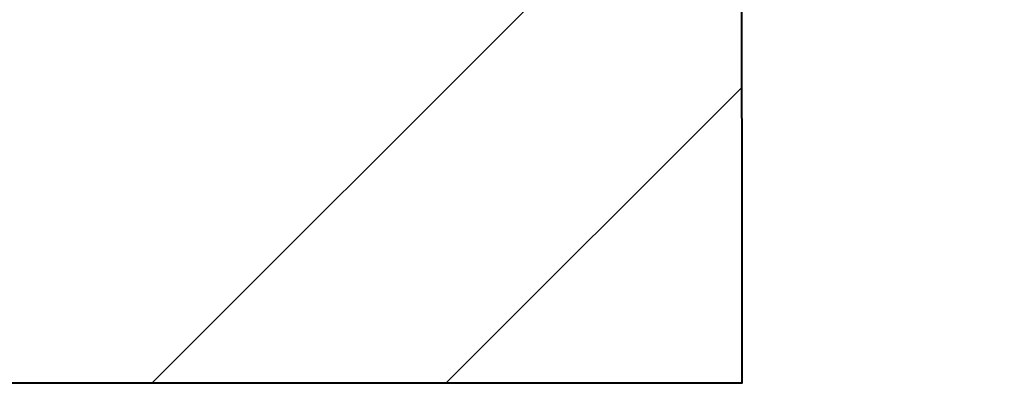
# Model space of a CAD drawing. Header units: metres. Extents: x -138 to 797, y -50 to 519.
# Tile 214 of 256: x 75.6 to 78.32, y 367.5 to 368.51. Entities that reach past the tile are written whole.
import ezdxf
from ezdxf.enums import TextEntityAlignment as Align

# ---------------------------------------------------------------- set-up
doc = ezdxf.new("R2010")
doc.units = ezdxf.units.M
doc.header["$MEASUREMENT"] = 0
for name, color, linetype, lineweight in [('B_ANNO_TEXT', 7, 'Continuous', 18), ('B_DETAIL', 7, 'Continuous', 18), ('B_DETAIL_OBJ', 7, 'Continuous', 40)]:
    doc.layers.add(name, color=color, linetype=linetype, lineweight=lineweight)
doc.styles.add('Annotative', font='calibri.ttf', dxfattribs={"height": 0.0625})

# ---------------------------------------------------------------- blocks, each defined once
blk = doc.blocks.new('*U2946')
at = {"layer": 'B_DETAIL'}
h = blk.add_hatch(dxfattribs=at)
h.set_pattern_fill('ANSI32', color=256, scale=4.592338)
h.set_pattern_definition([(45, (238.645, 47.9562), (-1.217727, 1.217727), []), (45, (239.4569, 47.9562), (-1.217727, 1.217727), [])])
h.paths.add_polyline_path([(190.4285, 106.5058), (186.6168, 106.5058), (186.6168, 100.6626), (190.4285, 100.6626), (190.4278, 102.1262, 0.713325), (189.3095, 102.51), (189.1773, 102.1256, -1), (187.9685, 102.5411), (188.7402, 104.786, -0.901732), (189.9788, 104.4988), (190.9747, 104.4988), (191.1525, 104.683), (191.1525, 105.7754)])
at = {"layer": 'B_DETAIL_OBJ', "flags": 128}
blk.add_lwpolyline([(186.6168, 106.5058), (186.6168, 100.6626), (190.4285, 100.6626), (190.4278, 102.1256, 0.713683), (189.3095, 102.51)], format="xyb", dxfattribs=at)
at = {"layer": 'B_ANNO_TEXT', "style": 'Annotative'}
blk.add_attdef('DIM4', text='', height=1.5, dxfattribs=at).set_placement((77.0824, 152.5336), align=Align.MIDDLE_CENTER)

msp = doc.modelspace()

# ---------------------------------------------------------------- block references
msp.add_blockref('*U2946', (-112.8286, 266.8387))

doc.saveas('drawing.dxf')
